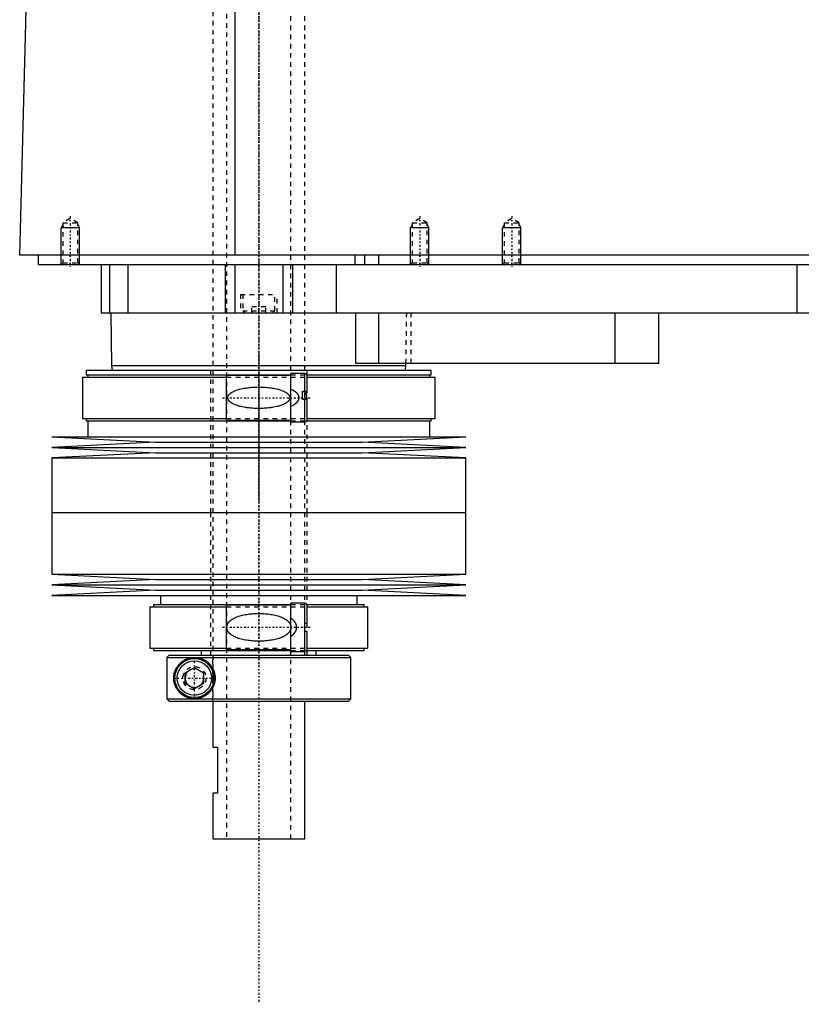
# Model space of a CAD drawing. Extents: x -602 to 139, y -146 to 645.
# Tile 1 of 7: x -602 to -432, y -146 to 68. Entities that reach past the tile are written whole.
import ezdxf

# ---------------------------------------------------------------- set-up
doc = ezdxf.new("R2010")
doc.units = 0
doc.linetypes.add('CENTER', pattern=[1.5, 0.45, -0.5, 0.05, -0.5])
doc.linetypes.add('DASHED', pattern=[2, 1, -1])
for name, color, linetype in [('AM_0', 7, 'CONTINUOUS'), ('AM_10', 7, 'CONTINUOUS'), ('AM_3', 7, 'DASHED'), ('AM_7', 7, 'CENTER')]:
    doc.layers.add(name, color=color, linetype=linetype)

msp = doc.modelspace()

# ---------------------------------------------------------------- linework, layer by layer
at = {"layer": 'AM_0', "color": 7, "linetype": 'CONTINUOUS'}
for p, q in [((-555.15, 16.5), (-555.15, 77.05)), ((-602, 16.5), (-600.5, 73.35)), ((-200.5, 16.5), (-602, 16.5)), ((-598, 16.5), (-598, 14.5)), ((-529.15, 16.5), (-529.15, 14.5)), ((-527, 16.5), (-527, 14.5)), ((-524, 16.5), (-524, 14.5)), ((-598, 14.5), (-244, 14.5)), ((-584.3, 14.5), (-584.3, 4)), ((-582.5, 14.5), (-582.5, 4)), ((-578.5, 14.5), (-578.5, 4)), ((-557.3, 14.5), (-557.3, 4)), ((-555.19, 14.5), (-555.19, 4)), ((-544.81, 14.5), (-544.81, 4)), ((-542.7, 14.5), (-542.7, 4)), ((-533.21, 14.5), (-533.21, 4)), ((-433, 14.5), (-433, 4)), ((-584.3, 4), (-388, 4)), ((-582.17, 4), (-582, -7.5)), ((-529, 4), (-529, -7)), ((-524, 4), (-524, -7)), ((-472.56, 4), (-472.56, -7)), ((-463, -7), (-463, 4)), ((-587.52, -8.5), (-587.52, -9.5)), ((-587.52, -8.5), (-512.48, -8.5)), ((-582, -7.5), (-581.9, -8.5)), ((-582, -7.5), (-518, -7.5)), ((-529, -7), (-463, -7)), ((-518.1, -8.5), (-518, -7.5)), ((-518, -7.5), (-517.99, -7)), ((-512.48, -9.5), (-512.48, -8.5)), ((-588.33, -10), (-588.33, -19)), ((-588.33, -10), (-557, -10)), ((-587.52, -9.5), (-543, -9.5)), ((-587.17, -9.5), (-587.17, -10)), ((-543, -9.65), (-557, -9.65)), ((-557, -19.35), (-557, -9.65)), ((-540, -9.25), (-543, -9.25)), ((-543, -19.75), (-543, -9.25)), ((-540, -13.1), (-540, -9.25)), ((-539.56, -9.5), (-512.48, -9.5)), ((-539.5, -13.1), (-539.5, -9.75)), ((-539.5, -10), (-511.68, -10)), ((-512.83, -10), (-512.83, -9.5)), ((-511.68, -19), (-511.68, -10)), ((-540.5, -13.1), (-539.5, -13.1)), ((-540.5, -14.9), (-540.5, -13.1)), ((-540.5, -13.16), (-540, -13.16)), ((-539.5, -14.9), (-540.5, -14.9)), ((-540, -19.75), (-540, -14.9)), ((-539.5, -19.25), (-539.5, -14.9)), ((-588.33, -19), (-557, -19)), ((-587.52, -19), (-587.52, -19.5)), ((-539.5, -19), (-511.68, -19)), ((-512.48, -19.5), (-512.48, -19)), ((-587.52, -19.5), (-543, -19.5)), ((-587.17, -19.5), (-587.17, -23)), ((-557, -19.35), (-543, -19.35)), ((-543, -19.75), (-540, -19.75)), ((-539.56, -19.5), (-512.48, -19.5)), ((-512.83, -23), (-512.83, -19.5)), ((-595, -23), (-572.5, -24.15)), ((-595, -23), (-505, -23)), ((-527.5, -24.15), (-505, -23)), ((-572.5, -24.15), (-595, -25.3)), ((-595, -25.3), (-572.5, -26.45)), ((-595, -25.3), (-505, -25.3)), ((-572.5, -24.15), (-527.5, -24.15)), ((-505, -25.3), (-527.5, -24.15)), ((-527.5, -26.45), (-505, -25.3)), ((-572.5, -26.45), (-595, -27.6)), ((-595, -27.6), (-595, -39.5)), ((-595, -27.6), (-505, -27.6)), ((-572.5, -26.45), (-527.5, -26.45)), ((-505, -27.6), (-527.5, -26.45)), ((-505, -39.5), (-505, -27.6)), ((-595, -39.5), (-505, -39.5)), ((-595, -39.5), (-595, -52.9)), ((-595, -39.5), (-505, -39.5)), ((-505, -52.9), (-505, -39.5)), ((-595, -52.9), (-572.5, -54.05)), ((-595, -52.9), (-505, -52.9)), ((-527.5, -54.05), (-505, -52.9)), ((-572.5, -54.05), (-595, -55.2)), ((-595, -55.2), (-572.5, -56.35)), ((-595, -55.2), (-505, -55.2)), ((-572.5, -54.05), (-527.5, -54.05)), ((-505, -55.2), (-527.5, -54.05)), ((-527.5, -56.35), (-505, -55.2)), ((-572.5, -56.35), (-595, -57.5)), ((-595, -57.5), (-505, -57.5)), ((-572.5, -56.35), (-527.5, -56.35)), ((-571.4, -57.5), (-571.4, -59.5)), ((-528.6, -59.5), (-528.6, -57.5)), ((-505, -57.5), (-527.5, -56.35)), ((-572.9, -59.5), (-572.9, -60)), ((-572.9, -59.5), (-543, -59.5)), ((-543, -59.6), (-557, -59.6)), ((-557, -69.3), (-557, -59.6)), ((-540, -59.2), (-543, -59.2)), ((-543, -69.7), (-543, -59.2)), ((-540, -69.7), (-540, -59.2)), ((-539.54, -59.5), (-527.1, -59.5)), ((-539.5, -63.55), (-539.5, -59.7)), ((-527.1, -60), (-527.1, -59.5)), ((-573.7, -60), (-573.7, -69)), ((-573.7, -60), (-557, -60)), ((-539.5, -60), (-526.3, -60)), ((-526.3, -69), (-526.3, -60)), ((-540, -63.55), (-539.5, -63.55)), ((-539.5, -65.35), (-540, -65.35)), ((-539.5, -69.2), (-539.5, -65.35)), ((-573.7, -69), (-557, -69)), ((-572.9, -69), (-572.9, -69.5)), ((-572.9, -69.5), (-542.99, -69.5)), ((-569.49, -70.5), (-569.99, -71)), ((-569.49, -70.5), (-530.5, -70.5)), ((-562.5, -69.5), (-562.5, -70.5)), ((-557, -69.3), (-543, -69.3)), ((-543, -69.7), (-540, -69.7)), ((-539.6, -69.5), (-527.1, -69.5)), ((-539.5, -69), (-526.3, -69)), ((-537.5, -70.5), (-537.5, -69.5)), ((-530, -71), (-530.5, -70.5)), ((-527.1, -69.5), (-527.1, -69)), ((-569.99, -71), (-530, -71)), ((-569.99, -71), (-569.99, -80)), ((-530, -80), (-530, -71)), ((-566, -74.35), (-564, -73.19)), ((-566, -76.65), (-566, -74.35)), ((-564, -73.19), (-562, -74.35)), ((-562, -74.35), (-562, -76.65)), ((-564, -77.81), (-566, -76.65)), ((-562, -76.65), (-564, -77.81)), ((-569.99, -80), (-530, -80)), ((-569.99, -80), (-569.49, -80.5)), ((-569.49, -80.5), (-530.5, -80.5)), ((-560, -80.5), (-560, -90.5)), ((-540, -110.5), (-540, -80.5)), ((-530.5, -80.5), (-530, -80)), ((-560, -90.5), (-559, -90.5)), ((-559, -90.5), (-559, -100.5)), ((-560, -100.5), (-560, -110.5)), ((-559, -100.5), (-560, -100.5)), ((-560, -110.5), (-540, -110.5))]:
    msp.add_line(p, q, dxfattribs=at)
for points in [[(-540, -13.16, 0), (-540, -13.16, 0), (-540, -13.16, 0), (-539.99, -13.16, 0), (-539.99, -13.16, 0), (-539.99, -13.16, 0), (-539.99, -13.16, 0), (-539.98, -13.16, 0), (-539.98, -13.16, 0), (-539.98, -13.16, 0), (-539.98, -13.16, 0), (-539.97, -13.16, 0), (-539.97, -13.16, 0), (-539.97, -13.16, 0), (-539.97, -13.16, 0), (-539.96, -13.16, 0), (-539.96, -13.16, 0), (-539.96, -13.16, 0), (-539.96, -13.16, 0), (-539.96, -13.16, 0), (-539.95, -13.16, 0), (-539.95, -13.17, 0), (-539.95, -13.17, 0), (-539.95, -13.17, 0), (-539.95, -13.17, 0), (-539.94, -13.17, 0), (-539.94, -13.17, 0), (-539.94, -13.17, 0), (-539.94, -13.17, 0), (-539.93, -13.17, 0), (-539.93, -13.17, 0), (-539.93, -13.18, 0), (-539.93, -13.18, 0), (-539.93, -13.18, 0), (-539.93, -13.18, 0), (-539.92, -13.18, 0), (-539.92, -13.18, 0), (-539.92, -13.18, 0), (-539.92, -13.18, 0), (-539.91, -13.19, 0), (-539.91, -13.19, 0), (-539.91, -13.19, 0), (-539.91, -13.19, 0), (-539.91, -13.19, 0), (-539.9, -13.19, 0), (-539.9, -13.19, 0), (-539.9, -13.2, 0), (-539.9, -13.2, 0), (-539.9, -13.2, 0), (-539.9, -13.2, 0), (-539.89, -13.2, 0), (-539.89, -13.21, 0), (-539.87, -13.22, 0), (-539.87, -13.23, 0), (-539.86, -13.23, 0), (-539.85, -13.25, 0), (-539.84, -13.26, 0), (-539.83, -13.28, 0), (-539.82, -13.29, 0), (-539.81, -13.3, 0), (-539.81, -13.31, 0), (-539.8, -13.32, 0), (-539.8, -13.34, 0), (-539.79, -13.35, 0), (-539.78, -13.36, 0), (-539.78, -13.37, 0), (-539.77, -13.38, 0), (-539.77, -13.4, 0), (-539.76, -13.41, 0), (-539.76, -13.42, 0), (-539.76, -13.43, 0), (-539.75, -13.45, 0), (-539.73, -13.5, 0), (-539.71, -13.6, 0), (-539.68, -13.7, 0), (-539.67, -13.81, 0), (-539.65, -13.91, 0), (-539.65, -13.97, 0), (-539.64, -14.02, 0), (-539.63, -14.13, 0), (-539.63, -14.23, 0), (-539.62, -14.34, 0), (-539.62, -14.44, 0), (-539.62, -14.54, 0), (-539.62, -14.59, 0), (-539.62, -14.64, 0), (-539.63, -14.74, 0), (-539.63, -14.85, 0), (-539.63, -14.9, 0)], [(-564, -80, 0), (-564.06, -80, 0), (-564.19, -80, 0), (-564.32, -79.99, 0), (-564.38, -79.98, 0), (-564.44, -79.98, 0), (-564.57, -79.96, 0), (-564.7, -79.95, 0), (-564.82, -79.92, 0), (-564.94, -79.9, 0), (-565.07, -79.87, 0), (-565.13, -79.86, 0), (-565.19, -79.84, 0), (-565.31, -79.81, 0), (-565.43, -79.77, 0), (-565.55, -79.73, 0), (-565.66, -79.68, 0), (-565.78, -79.63, 0), (-565.83, -79.61, 0), (-565.89, -79.58, 0), (-566, -79.53, 0), (-566.11, -79.47, 0), (-566.16, -79.45, 0), (-566.22, -79.42, 0), (-566.32, -79.35, 0), (-566.43, -79.29, 0), (-566.48, -79.26, 0), (-566.53, -79.22, 0), (-566.63, -79.15, 0), (-566.72, -79.08, 0), (-566.82, -79.01, 0), (-566.91, -78.93, 0), (-567, -78.85, 0), (-567.05, -78.81, 0), (-567.09, -78.77, 0), (-567.17, -78.69, 0), (-567.26, -78.6, 0), (-567.34, -78.52, 0), (-567.42, -78.43, 0), (-567.49, -78.34, 0), (-567.53, -78.29, 0), (-567.57, -78.25, 0), (-567.64, -78.15, 0), (-567.71, -78.05, 0), (-567.78, -77.94, 0), (-567.85, -77.83, 0), (-567.91, -77.72, 0), (-567.95, -77.66, 0), (-567.98, -77.6, 0), (-568.04, -77.48, 0), (-568.1, -77.36, 0), (-568.15, -77.23, 0), (-568.21, -77.1, 0), (-568.25, -76.97, 0), (-568.28, -76.9, 0), (-568.3, -76.83, 0), (-568.34, -76.69, 0), (-568.38, -76.55, 0), (-568.41, -76.4, 0), (-568.43, -76.31, 0), (-568.43, -76.28, 0), (-568.44, -76.26, 0), (-568.44, -76.24, 0), (-568.44, -76.23, 0), (-568.44, -76.21, 0), (-568.45, -76.18, 0), (-568.45, -76.15, 0), (-568.46, -76.13, 0), (-568.46, -76.1, 0), (-568.46, -76.09, 0), (-568.46, -76.07, 0), (-568.47, -76.05, 0), (-568.47, -76.02, 0), (-568.47, -76.01, 0), (-568.47, -75.99, 0), (-568.48, -75.97, 0), (-568.48, -75.94, 0), (-568.48, -75.93, 0), (-568.48, -75.91, 0), (-568.48, -75.89, 0), (-568.49, -75.86, 0), (-568.49, -75.83, 0), (-568.49, -75.8, 0), (-568.49, -75.77, 0), (-568.49, -75.76, 0), (-568.49, -75.75, 0), (-568.49, -75.72, 0), (-568.5, -75.69, 0), (-568.5, -75.66, 0), (-568.5, -75.63, 0), (-568.5, -75.6, 0), (-568.5, -75.59, 0), (-568.5, -75.57, 0), (-568.5, -75.54, 0), (-568.5, -75.51, 0), (-568.5, -75.5, 0), (-568.5, -75.49, 0), (-568.5, -75.46, 0), (-568.5, -75.43, 0), (-568.5, -75.41, 0), (-568.5, -75.4, 0), (-568.5, -75.37, 0), (-568.5, -75.34, 0), (-568.5, -75.31, 0), (-568.49, -75.28, 0), (-568.49, -75.25, 0), (-568.49, -75.24, 0), (-568.49, -75.23, 0), (-568.49, -75.2, 0), (-568.49, -75.17, 0), (-568.49, -75.14, 0), (-568.48, -75.11, 0), (-568.48, -75.09, 0), (-568.48, -75.07, 0), (-568.48, -75.06, 0), (-568.48, -75.03, 0), (-568.47, -75.01, 0), (-568.47, -74.99, 0), (-568.47, -74.98, 0), (-568.47, -74.95, 0), (-568.46, -74.93, 0), (-568.46, -74.91, 0), (-568.46, -74.9, 0), (-568.46, -74.87, 0), (-568.45, -74.85, 0), (-568.45, -74.82, 0), (-568.44, -74.79, 0), (-568.44, -74.77, 0), (-568.44, -74.76, 0), (-568.44, -74.74, 0), (-568.43, -74.72, 0), (-568.43, -74.69, 0), (-568.41, -74.6, 0), (-568.38, -74.45, 0), (-568.34, -74.31, 0), (-568.3, -74.17, 0), (-568.28, -74.1, 0), (-568.25, -74.03, 0), (-568.21, -73.9, 0), (-568.15, -73.77, 0), (-568.1, -73.64, 0), (-568.04, -73.52, 0), (-567.98, -73.4, 0), (-567.95, -73.34, 0), (-567.91, -73.28, 0), (-567.85, -73.17, 0), (-567.78, -73.06, 0), (-567.71, -72.95, 0), (-567.64, -72.85, 0), (-567.57, -72.75, 0), (-567.53, -72.71, 0), (-567.49, -72.66, 0), (-567.42, -72.57, 0), (-567.34, -72.48, 0), (-567.26, -72.4, 0), (-567.17, -72.31, 0), (-567.09, -72.23, 0), (-567.05, -72.19, 0), (-567, -72.15, 0), (-566.91, -72.07, 0), (-566.82, -71.99, 0), (-566.72, -71.92, 0), (-566.63, -71.85, 0), (-566.53, -71.78, 0), (-566.48, -71.74, 0), (-566.43, -71.71, 0), (-566.32, -71.65, 0), (-566.22, -71.58, 0), (-566.16, -71.55, 0), (-566.11, -71.53, 0), (-566, -71.47, 0), (-565.89, -71.42, 0), (-565.83, -71.39, 0), (-565.78, -71.37, 0), (-565.66, -71.32, 0), (-565.55, -71.27, 0), (-565.43, -71.23, 0), (-565.31, -71.19, 0), (-565.19, -71.16, 0), (-565.13, -71.14, 0), (-565.07, -71.13, 0), (-564.94, -71.1, 0), (-564.82, -71.08, 0), (-564.7, -71.05, 0), (-564.57, -71.04, 0), (-564.44, -71.02, 0), (-564.38, -71.02, 0), (-564.32, -71.01, 0), (-564.19, -71, 0), (-564.06, -71, 0), (-564, -71, 0)], [(-564, -71, 0), (-563.95, -71, 0), (-563.85, -71, 0), (-563.74, -71.01, 0), (-563.69, -71.01, 0), (-563.63, -71.01, 0), (-563.52, -71.03, 0), (-563.42, -71.04, 0), (-563.3, -71.05, 0), (-563.19, -71.07, 0), (-563.08, -71.09, 0), (-563.02, -71.11, 0), (-562.97, -71.12, 0), (-562.85, -71.15, 0), (-562.74, -71.18, 0), (-562.63, -71.21, 0), (-562.51, -71.25, 0), (-562.4, -71.29, 0), (-562.34, -71.32, 0), (-562.28, -71.34, 0), (-562.17, -71.39, 0), (-562.06, -71.44, 0), (-562, -71.47, 0), (-561.95, -71.5, 0), (-561.83, -71.56, 0), (-561.72, -71.62, 0), (-561.67, -71.65, 0), (-561.61, -71.68, 0), (-561.51, -71.75, 0), (-561.4, -71.83, 0), (-561.3, -71.9, 0), (-561.19, -71.98, 0), (-561.09, -72.06, 0), (-561.04, -72.11, 0), (-561, -72.15, 0), (-560.9, -72.24, 0), (-560.81, -72.33, 0), (-560.71, -72.42, 0), (-560.63, -72.52, 0), (-560.54, -72.62, 0), (-560.5, -72.68, 0), (-560.45, -72.73, 0), (-560.37, -72.84, 0), (-560.29, -72.95, 0), (-560.21, -73.07, 0), (-560.14, -73.19, 0), (-560.06, -73.32, 0), (-560.03, -73.38, 0), (-560, -73.45, 0), (-559.93, -73.58, 0), (-559.87, -73.71, 0), (-559.81, -73.85, 0), (-559.76, -73.99, 0), (-559.71, -74.13, 0), (-559.69, -74.2, 0), (-559.67, -74.27, 0), (-559.63, -74.41, 0), (-559.6, -74.56, 0), (-559.57, -74.7, 0), (-559.55, -74.85, 0), (-559.53, -74.99, 0), (-559.52, -75.07, 0), (-559.51, -75.14, 0), (-559.51, -75.28, 0), (-559.5, -75.43, 0), (-559.5, -75.5, 0), (-559.5, -75.57, 0), (-559.51, -75.72, 0), (-559.51, -75.86, 0), (-559.52, -75.93, 0), (-559.53, -76.01, 0), (-559.55, -76.15, 0), (-559.57, -76.3, 0), (-559.6, -76.44, 0), (-559.63, -76.59, 0), (-559.67, -76.73, 0), (-559.69, -76.8, 0), (-559.71, -76.87, 0), (-559.76, -77.01, 0), (-559.81, -77.15, 0), (-559.87, -77.29, 0), (-559.93, -77.42, 0), (-560, -77.55, 0), (-560.03, -77.62, 0), (-560.06, -77.68, 0), (-560.14, -77.81, 0), (-560.21, -77.93, 0), (-560.29, -78.05, 0), (-560.37, -78.16, 0), (-560.45, -78.27, 0), (-560.5, -78.32, 0), (-560.54, -78.38, 0), (-560.63, -78.48, 0), (-560.71, -78.58, 0), (-560.81, -78.67, 0), (-560.9, -78.76, 0), (-561, -78.85, 0), (-561.04, -78.89, 0), (-561.09, -78.94, 0), (-561.19, -79.02, 0), (-561.3, -79.1, 0), (-561.4, -79.17, 0), (-561.51, -79.25, 0), (-561.61, -79.32, 0), (-561.67, -79.35, 0), (-561.72, -79.38, 0), (-561.83, -79.44, 0), (-561.95, -79.5, 0), (-562, -79.53, 0), (-562.06, -79.56, 0), (-562.17, -79.61, 0), (-562.28, -79.66, 0), (-562.34, -79.68, 0), (-562.4, -79.71, 0), (-562.51, -79.75, 0), (-562.63, -79.79, 0), (-562.74, -79.82, 0), (-562.85, -79.85, 0), (-562.97, -79.88, 0), (-563.02, -79.89, 0), (-563.08, -79.91, 0), (-563.19, -79.93, 0), (-563.3, -79.95, 0), (-563.42, -79.96, 0), (-563.52, -79.97, 0), (-563.63, -79.99, 0), (-563.69, -79.99, 0), (-563.74, -79.99, 0), (-563.85, -80, 0), (-563.95, -80, 0), (-564, -80, 0)]]:
    msp.add_polyline3d(points, dxfattribs=at)
for radius in [4.25, 3.75]:
    msp.add_circle((-564, -75.5), radius, dxfattribs=at)
for centre, start, end in [((-540, -9.75), 0, 90), ((-540, -19.25), 270, 0), ((-540, -59.7), 0, 90), ((-540, -69.2), 270, 0)]:
    msp.add_arc(centre, 0.5, start, end, dxfattribs=at)
at = {"layer": 'AM_10', "color": 7, "linetype": 'CONTINUOUS'}
for p, q in [((-592.62, 23.16), (-593, 22.5)), ((-589, 22.5), (-593, 22.5)), ((-593, 14.5), (-593, 22.5)), ((-589.38, 23.16), (-589, 22.5)), ((-589, 14.5), (-589, 22.5)), ((-516.62, 23.16), (-517, 22.5)), ((-513, 22.5), (-517, 22.5)), ((-517, 14.5), (-517, 22.5)), ((-513.38, 23.16), (-513, 22.5)), ((-513, 14.5), (-513, 22.5)), ((-496.62, 23.16), (-497, 22.5)), ((-493, 22.5), (-497, 22.5)), ((-497, 14.5), (-497, 22.5)), ((-493.38, 23.16), (-493, 22.5)), ((-493, 14.5), (-493, 22.5))]:
    msp.add_line(p, q, dxfattribs=at)
msp.add_arc((-564, -75.5), 2.01, 75, 15, dxfattribs=at)
at = {"layer": 'AM_3', "color": 6, "linetype": 'DASHED'}
for p, q in [((-557, 569), (-557, -110.5)), ((-543, -110.5), (-543, 569)), ((-560, 553.5), (-560, -80.5)), ((-540, -70.5), (-540, 549.9)), ((-591, 24.5), (-592.62, 23.56)), ((-589.38, 23.56), (-591, 24.5)), ((-515, 24.5), (-516.62, 23.56)), ((-513.38, 23.56), (-515, 24.5)), ((-495, 24.5), (-496.62, 23.56)), ((-493.38, 23.56), (-495, 24.5)), ((-592.62, 23.56), (-592.62, 14.88)), ((-592.62, 23.56), (-589.38, 23.56)), ((-589.38, 14.88), (-589.38, 23.56)), ((-516.62, 23.56), (-516.62, 14.88)), ((-516.62, 23.56), (-513.38, 23.56)), ((-513.38, 14.88), (-513.38, 23.56)), ((-496.62, 23.56), (-496.62, 14.88)), ((-496.62, 23.56), (-493.38, 23.56)), ((-493.38, 14.88), (-493.38, 23.56)), ((-592.62, 14.88), (-593, 14.5)), ((-592.62, 14.88), (-589.38, 14.88)), ((-589, 14.5), (-589.38, 14.88)), ((-578.5, 14.5), (-578.5, 4)), ((-516.62, 14.88), (-517, 14.5)), ((-516.62, 14.88), (-513.38, 14.88)), ((-513, 14.5), (-513.38, 14.88)), ((-496.62, 14.88), (-497, 14.5)), ((-496.62, 14.88), (-493.38, 14.88)), ((-493, 14.5), (-493.38, 14.88)), ((-554, 8), (-554, 4)), ((-554, 8), (-546, 8)), ((-553.5, 8), (-553.5, 4.4)), ((-546.5, 4.4), (-546.5, 8)), ((-546, 4), (-546, 8)), ((-553.5, 4.4), (-553.1, 4)), ((-553.5, 4.4), (-546.5, 4.4)), ((-551.5, 4), (-551.5, 5.25)), ((-548.5, 5.25), (-551.5, 5.25)), ((-550, 4), (-550, 5.25)), ((-548.5, 4), (-548.5, 5.25)), ((-546.9, 4), (-546.5, 4.4)), ((-517.99, -7), (-517.83, 4)), ((-516.85, -7), (-516.85, 4)), ((-560.5, -8.5), (-560.5, -39.5)), ((-539.5, -39.5), (-539.5, -8.5)), ((-557, -10), (-539.5, -10)), ((-543, -9.5), (-539.56, -9.5)), ((-540, -13.16), (-540, -14.9)), ((-557, -19), (-539.5, -19)), ((-543, -19.5), (-539.56, -19.5)), ((-560.5, -39.5), (-560.5, -70.5)), ((-539.5, -70.5), (-539.5, -39.5)), ((-543, -59.5), (-539.54, -59.5)), ((-557, -60), (-539.5, -60)), ((-569.73, -70.75), (-569.61, -70.62)), ((-559.97, -80.5), (-559.97, -70.5)), ((-557, -69), (-539.5, -69)), ((-542.99, -69.5), (-539.6, -69.5)), ((-569.73, -80.25), (-569.99, -80))]:
    msp.add_line(p, q, dxfattribs=at)
for points in [[(-550, -12.16, 0), (-549.86, -12.16, 0), (-549.58, -12.17, 0), (-549.3, -12.17, 0), (-549.16, -12.18, 0), (-549.02, -12.19, 0), (-548.73, -12.2, 0), (-548.44, -12.22, 0), (-548.16, -12.25, 0), (-547.87, -12.27, 0), (-547.58, -12.31, 0), (-547.43, -12.33, 0), (-547.29, -12.35, 0), (-547, -12.39, 0), (-546.72, -12.44, 0), (-546.44, -12.49, 0), (-546.16, -12.56, 0), (-545.88, -12.62, 0), (-545.75, -12.66, 0), (-545.61, -12.7, 0), (-545.35, -12.78, 0), (-545.09, -12.86, 0), (-544.96, -12.91, 0), (-544.83, -12.96, 0), (-544.59, -13.07, 0), (-544.35, -13.19, 0), (-544.23, -13.25, 0), (-544.21, -13.26, 0), (-544.17, -13.29, 0), (-544.13, -13.31, 0), (-544.12, -13.32, 0), (-544.1, -13.33, 0), (-544.06, -13.36, 0), (-544.02, -13.38, 0), (-543.99, -13.41, 0), (-543.95, -13.43, 0), (-543.91, -13.46, 0), (-543.89, -13.47, 0), (-543.88, -13.48, 0), (-543.84, -13.51, 0), (-543.81, -13.54, 0), (-543.77, -13.57, 0), (-543.74, -13.6, 0), (-543.7, -13.63, 0), (-543.68, -13.64, 0), (-543.67, -13.66, 0), (-543.63, -13.69, 0), (-543.6, -13.73, 0), (-543.57, -13.76, 0), (-543.54, -13.8, 0), (-543.51, -13.84, 0), (-543.49, -13.85, 0), (-543.48, -13.87, 0), (-543.45, -13.91, 0), (-543.42, -13.95, 0), (-543.4, -13.99, 0), (-543.37, -14.03, 0), (-543.35, -14.08, 0), (-543.34, -14.1, 0), (-543.33, -14.12, 0), (-543.31, -14.16, 0), (-543.3, -14.21, 0), (-543.28, -14.25, 0), (-543.27, -14.3, 0), (-543.26, -14.34, 0), (-543.26, -14.36, 0), (-543.25, -14.39, 0), (-543.25, -14.43, 0), (-543.25, -14.48, 0), (-543.25, -14.5, 0), (-543.25, -14.52, 0), (-543.25, -14.57, 0), (-543.25, -14.61, 0), (-543.26, -14.64, 0), (-543.26, -14.66, 0), (-543.27, -14.7, 0), (-543.28, -14.75, 0), (-543.3, -14.79, 0), (-543.31, -14.84, 0), (-543.33, -14.88, 0), (-543.34, -14.9, 0), (-543.35, -14.92, 0), (-543.37, -14.97, 0), (-543.4, -15.01, 0), (-543.42, -15.05, 0), (-543.45, -15.09, 0), (-543.48, -15.13, 0), (-543.49, -15.15, 0), (-543.51, -15.16, 0), (-543.54, -15.2, 0), (-543.57, -15.24, 0), (-543.6, -15.27, 0), (-543.63, -15.31, 0), (-543.67, -15.34, 0), (-543.68, -15.36, 0), (-543.7, -15.37, 0), (-543.74, -15.4, 0), (-543.77, -15.43, 0), (-543.81, -15.46, 0), (-543.84, -15.49, 0), (-543.88, -15.52, 0), (-543.89, -15.53, 0), (-543.91, -15.54, 0), (-543.95, -15.57, 0), (-543.99, -15.59, 0), (-544.02, -15.62, 0), (-544.06, -15.64, 0), (-544.1, -15.67, 0), (-544.12, -15.68, 0), (-544.13, -15.69, 0), (-544.17, -15.71, 0), (-544.21, -15.74, 0), (-544.23, -15.75, 0), (-544.35, -15.81, 0), (-544.59, -15.93, 0), (-544.83, -16.04, 0), (-545.09, -16.14, 0), (-545.35, -16.22, 0), (-545.61, -16.3, 0), (-545.75, -16.34, 0), (-545.88, -16.38, 0), (-546.16, -16.44, 0), (-546.44, -16.51, 0), (-546.72, -16.56, 0), (-547, -16.61, 0), (-547.29, -16.65, 0), (-547.43, -16.67, 0), (-547.58, -16.69, 0), (-547.87, -16.73, 0), (-548.16, -16.75, 0), (-548.44, -16.78, 0), (-548.73, -16.8, 0), (-549.02, -16.81, 0), (-549.16, -16.82, 0), (-549.3, -16.83, 0), (-549.58, -16.83, 0), (-549.86, -16.84, 0), (-550, -16.84, 0), (-550.14, -16.84, 0), (-550.42, -16.83, 0), (-550.7, -16.83, 0), (-550.84, -16.82, 0), (-550.98, -16.81, 0), (-551.27, -16.8, 0), (-551.56, -16.78, 0), (-551.84, -16.75, 0), (-552.13, -16.73, 0), (-552.42, -16.69, 0), (-552.57, -16.67, 0), (-552.71, -16.65, 0), (-553, -16.61, 0), (-553.28, -16.56, 0), (-553.56, -16.51, 0), (-553.84, -16.44, 0), (-554.12, -16.38, 0), (-554.25, -16.34, 0), (-554.39, -16.3, 0), (-554.65, -16.22, 0), (-554.91, -16.14, 0), (-555.17, -16.04, 0), (-555.41, -15.93, 0), (-555.65, -15.81, 0), (-555.77, -15.75, 0), (-555.79, -15.74, 0), (-555.83, -15.71, 0), (-555.87, -15.69, 0), (-555.88, -15.68, 0), (-555.9, -15.67, 0), (-555.94, -15.64, 0), (-555.98, -15.62, 0), (-556.01, -15.59, 0), (-556.05, -15.57, 0), (-556.09, -15.54, 0), (-556.11, -15.53, 0), (-556.12, -15.52, 0), (-556.16, -15.49, 0), (-556.19, -15.46, 0), (-556.23, -15.43, 0), (-556.26, -15.4, 0), (-556.3, -15.37, 0), (-556.32, -15.36, 0), (-556.33, -15.34, 0), (-556.37, -15.31, 0), (-556.4, -15.27, 0), (-556.43, -15.24, 0), (-556.46, -15.2, 0), (-556.49, -15.16, 0), (-556.51, -15.15, 0), (-556.52, -15.13, 0), (-556.55, -15.09, 0), (-556.58, -15.05, 0), (-556.6, -15.01, 0), (-556.63, -14.97, 0), (-556.65, -14.92, 0), (-556.66, -14.9, 0), (-556.67, -14.88, 0), (-556.69, -14.84, 0), (-556.7, -14.79, 0), (-556.72, -14.75, 0), (-556.73, -14.7, 0), (-556.74, -14.66, 0), (-556.74, -14.64, 0), (-556.75, -14.61, 0), (-556.75, -14.57, 0), (-556.75, -14.52, 0), (-556.75, -14.5, 0), (-556.75, -14.48, 0), (-556.75, -14.43, 0), (-556.75, -14.39, 0), (-556.74, -14.36, 0), (-556.74, -14.34, 0), (-556.73, -14.3, 0), (-556.72, -14.25, 0), (-556.7, -14.21, 0), (-556.69, -14.16, 0), (-556.67, -14.12, 0), (-556.66, -14.1, 0), (-556.65, -14.08, 0), (-556.63, -14.03, 0), (-556.6, -13.99, 0), (-556.58, -13.95, 0), (-556.55, -13.91, 0), (-556.52, -13.87, 0), (-556.51, -13.85, 0), (-556.49, -13.84, 0), (-556.46, -13.8, 0), (-556.43, -13.76, 0), (-556.4, -13.73, 0), (-556.37, -13.69, 0), (-556.33, -13.66, 0), (-556.32, -13.64, 0), (-556.3, -13.63, 0), (-556.26, -13.6, 0), (-556.23, -13.57, 0), (-556.19, -13.54, 0), (-556.16, -13.51, 0), (-556.12, -13.48, 0), (-556.11, -13.47, 0), (-556.09, -13.46, 0), (-556.05, -13.43, 0), (-556.01, -13.41, 0), (-555.98, -13.38, 0), (-555.94, -13.36, 0), (-555.9, -13.33, 0), (-555.88, -13.32, 0), (-555.87, -13.31, 0), (-555.83, -13.29, 0), (-555.79, -13.26, 0), (-555.77, -13.25, 0), (-555.65, -13.19, 0), (-555.41, -13.07, 0), (-555.17, -12.96, 0), (-555.04, -12.91, 0), (-554.91, -12.86, 0), (-554.65, -12.78, 0), (-554.39, -12.7, 0), (-554.25, -12.66, 0), (-554.12, -12.62, 0), (-553.84, -12.56, 0), (-553.56, -12.49, 0), (-553.28, -12.44, 0), (-553, -12.39, 0), (-552.71, -12.35, 0), (-552.57, -12.33, 0), (-552.42, -12.31, 0), (-552.13, -12.27, 0), (-551.84, -12.25, 0), (-551.56, -12.22, 0), (-551.27, -12.2, 0), (-550.98, -12.19, 0), (-550.84, -12.18, 0), (-550.7, -12.17, 0), (-550.42, -12.17, 0), (-550.14, -12.16, 0), (-550, -12.16, 0)], [(-543, -12.6, 0), (-542.86, -12.67, 0), (-542.6, -12.81, 0), (-542.34, -12.97, 0), (-542.22, -13.06, 0), (-542.2, -13.07, 0), (-542.16, -13.1, 0), (-542.12, -13.13, 0), (-542.1, -13.15, 0), (-542.08, -13.16, 0), (-542.04, -13.19, 0), (-542.01, -13.23, 0), (-541.97, -13.26, 0), (-541.93, -13.29, 0), (-541.9, -13.32, 0), (-541.88, -13.34, 0), (-541.86, -13.36, 0), (-541.83, -13.39, 0), (-541.8, -13.42, 0), (-541.76, -13.46, 0), (-541.73, -13.49, 0), (-541.7, -13.53, 0), (-541.68, -13.55, 0), (-541.67, -13.57, 0), (-541.64, -13.6, 0), (-541.61, -13.64, 0), (-541.58, -13.68, 0), (-541.55, -13.73, 0), (-541.53, -13.77, 0), (-541.51, -13.79, 0), (-541.5, -13.81, 0), (-541.47, -13.86, 0), (-541.45, -13.9, 0), (-541.43, -13.95, 0), (-541.41, -13.99, 0), (-541.39, -14.04, 0), (-541.38, -14.06, 0), (-541.37, -14.09, 0), (-541.36, -14.14, 0), (-541.34, -14.18, 0), (-541.33, -14.23, 0), (-541.32, -14.28, 0), (-541.31, -14.33, 0), (-541.31, -14.35, 0), (-541.31, -14.38, 0), (-541.3, -14.43, 0), (-541.3, -14.48, 0), (-541.3, -14.5, 0), (-541.3, -14.52, 0), (-541.3, -14.57, 0), (-541.31, -14.62, 0), (-541.31, -14.65, 0), (-541.31, -14.67, 0), (-541.32, -14.72, 0), (-541.33, -14.77, 0), (-541.34, -14.82, 0), (-541.36, -14.86, 0), (-541.37, -14.91, 0), (-541.38, -14.94, 0), (-541.39, -14.96, 0), (-541.41, -15.01, 0), (-541.43, -15.05, 0), (-541.45, -15.1, 0), (-541.47, -15.14, 0), (-541.5, -15.19, 0), (-541.51, -15.21, 0), (-541.53, -15.23, 0), (-541.55, -15.27, 0), (-541.58, -15.32, 0), (-541.61, -15.36, 0), (-541.64, -15.4, 0), (-541.67, -15.43, 0), (-541.68, -15.45, 0), (-541.7, -15.47, 0), (-541.73, -15.51, 0), (-541.76, -15.54, 0), (-541.8, -15.58, 0), (-541.83, -15.61, 0), (-541.86, -15.64, 0), (-541.88, -15.66, 0), (-541.9, -15.68, 0), (-541.93, -15.71, 0), (-541.97, -15.74, 0), (-542.01, -15.77, 0), (-542.04, -15.81, 0), (-542.08, -15.84, 0), (-542.1, -15.85, 0), (-542.12, -15.87, 0), (-542.16, -15.9, 0), (-542.2, -15.93, 0), (-542.22, -15.94, 0), (-542.24, -15.96, 0), (-542.28, -15.98, 0), (-542.32, -16.01, 0), (-542.34, -16.03, 0), (-542.36, -16.04, 0), (-542.4, -16.07, 0), (-542.44, -16.09, 0), (-542.6, -16.19, 0), (-542.86, -16.33, 0), (-543, -16.4, 0)], [(-550, -61.44, 0), (-549.85, -61.44, 0), (-549.55, -61.44, 0), (-549.24, -61.45, 0), (-549.09, -61.46, 0), (-548.93, -61.47, 0), (-548.62, -61.49, 0), (-548.31, -61.51, 0), (-547.99, -61.55, 0), (-547.68, -61.59, 0), (-547.37, -61.63, 0), (-547.22, -61.66, 0), (-547.06, -61.68, 0), (-546.76, -61.74, 0), (-546.45, -61.81, 0), (-546.15, -61.88, 0), (-545.86, -61.96, 0), (-545.57, -62.05, 0), (-545.43, -62.1, 0), (-545.29, -62.15, 0), (-545.02, -62.26, 0), (-544.75, -62.38, 0), (-544.62, -62.45, 0), (-544.49, -62.52, 0), (-544.25, -62.66, 0), (-544.11, -62.76, 0), (-544.07, -62.78, 0), (-544.03, -62.81, 0), (-544.01, -62.82, 0), (-543.99, -62.84, 0), (-543.95, -62.87, 0), (-543.91, -62.9, 0), (-543.9, -62.91, 0), (-543.88, -62.93, 0), (-543.84, -62.96, 0), (-543.8, -62.99, 0), (-543.78, -63, 0), (-543.77, -63.02, 0), (-543.73, -63.05, 0), (-543.69, -63.09, 0), (-543.66, -63.12, 0), (-543.62, -63.15, 0), (-543.59, -63.19, 0), (-543.57, -63.21, 0), (-543.56, -63.23, 0), (-543.52, -63.26, 0), (-543.49, -63.3, 0), (-543.46, -63.34, 0), (-543.42, -63.38, 0), (-543.39, -63.42, 0), (-543.38, -63.44, 0), (-543.36, -63.46, 0), (-543.33, -63.51, 0), (-543.3, -63.55, 0), (-543.28, -63.59, 0), (-543.25, -63.64, 0), (-543.22, -63.69, 0), (-543.21, -63.71, 0), (-543.2, -63.73, 0), (-543.18, -63.78, 0), (-543.16, -63.83, 0), (-543.14, -63.88, 0), (-543.12, -63.92, 0), (-543.1, -63.97, 0), (-543.09, -64, 0), (-543.09, -64.02, 0), (-543.07, -64.07, 0), (-543.06, -64.12, 0), (-543.05, -64.17, 0), (-543.04, -64.22, 0), (-543.03, -64.27, 0), (-543.03, -64.3, 0), (-543.03, -64.32, 0), (-543.03, -64.37, 0), (-543.02, -64.43, 0), (-543.02, -64.45, 0), (-543.02, -64.47, 0), (-543.03, -64.53, 0), (-543.03, -64.58, 0), (-543.03, -64.6, 0), (-543.03, -64.63, 0), (-543.04, -64.68, 0), (-543.05, -64.73, 0), (-543.06, -64.78, 0), (-543.07, -64.83, 0), (-543.09, -64.88, 0), (-543.09, -64.9, 0), (-543.1, -64.93, 0), (-543.12, -64.98, 0), (-543.14, -65.02, 0), (-543.16, -65.07, 0), (-543.18, -65.12, 0), (-543.2, -65.17, 0), (-543.21, -65.19, 0), (-543.22, -65.21, 0), (-543.25, -65.26, 0), (-543.28, -65.31, 0), (-543.3, -65.35, 0), (-543.33, -65.39, 0), (-543.36, -65.44, 0), (-543.38, -65.46, 0), (-543.39, -65.48, 0), (-543.42, -65.52, 0), (-543.46, -65.56, 0), (-543.49, -65.6, 0), (-543.52, -65.64, 0), (-543.56, -65.67, 0), (-543.57, -65.69, 0), (-543.59, -65.71, 0), (-543.62, -65.75, 0), (-543.66, -65.78, 0), (-543.69, -65.81, 0), (-543.73, -65.85, 0), (-543.77, -65.88, 0), (-543.78, -65.9, 0), (-543.8, -65.91, 0), (-543.84, -65.94, 0), (-543.88, -65.97, 0), (-543.9, -65.99, 0), (-543.91, -66, 0), (-543.95, -66.03, 0), (-543.99, -66.06, 0), (-544.01, -66.08, 0), (-544.03, -66.09, 0), (-544.07, -66.12, 0), (-544.11, -66.14, 0), (-544.25, -66.24, 0), (-544.49, -66.38, 0), (-544.75, -66.52, 0), (-545.02, -66.64, 0), (-545.29, -66.75, 0), (-545.43, -66.8, 0), (-545.57, -66.85, 0), (-545.86, -66.94, 0), (-546.15, -67.02, 0), (-546.45, -67.09, 0), (-546.76, -67.16, 0), (-547.06, -67.22, 0), (-547.22, -67.24, 0), (-547.37, -67.27, 0), (-547.68, -67.31, 0), (-547.99, -67.35, 0), (-548.31, -67.39, 0), (-548.62, -67.41, 0), (-548.93, -67.43, 0), (-549.09, -67.44, 0), (-549.24, -67.45, 0), (-549.55, -67.46, 0), (-549.85, -67.46, 0), (-550, -67.46, 0), (-550.15, -67.46, 0), (-550.45, -67.46, 0), (-550.76, -67.45, 0), (-550.91, -67.44, 0), (-551.07, -67.43, 0), (-551.38, -67.41, 0), (-551.69, -67.39, 0), (-552.01, -67.35, 0), (-552.32, -67.31, 0), (-552.63, -67.27, 0), (-552.78, -67.24, 0), (-552.94, -67.22, 0), (-553.24, -67.16, 0), (-553.55, -67.09, 0), (-553.85, -67.02, 0), (-554.14, -66.94, 0), (-554.43, -66.85, 0), (-554.57, -66.8, 0), (-554.71, -66.75, 0), (-554.98, -66.64, 0), (-555.25, -66.52, 0), (-555.51, -66.38, 0), (-555.75, -66.24, 0), (-555.89, -66.14, 0), (-555.93, -66.12, 0), (-555.97, -66.09, 0), (-555.99, -66.08, 0), (-556.01, -66.06, 0), (-556.05, -66.03, 0), (-556.09, -66, 0), (-556.1, -65.99, 0), (-556.12, -65.97, 0), (-556.16, -65.94, 0), (-556.2, -65.91, 0), (-556.22, -65.9, 0), (-556.23, -65.88, 0), (-556.27, -65.85, 0), (-556.31, -65.81, 0), (-556.34, -65.78, 0), (-556.38, -65.75, 0), (-556.41, -65.71, 0), (-556.43, -65.69, 0), (-556.44, -65.67, 0), (-556.48, -65.64, 0), (-556.51, -65.6, 0), (-556.54, -65.56, 0), (-556.58, -65.52, 0), (-556.61, -65.48, 0), (-556.62, -65.46, 0), (-556.64, -65.44, 0), (-556.67, -65.39, 0), (-556.7, -65.35, 0), (-556.72, -65.31, 0), (-556.75, -65.26, 0), (-556.78, -65.21, 0), (-556.79, -65.19, 0), (-556.8, -65.17, 0), (-556.82, -65.12, 0), (-556.84, -65.07, 0), (-556.86, -65.02, 0), (-556.88, -64.98, 0), (-556.9, -64.93, 0), (-556.91, -64.9, 0), (-556.91, -64.88, 0), (-556.93, -64.83, 0), (-556.94, -64.78, 0), (-556.95, -64.73, 0), (-556.96, -64.68, 0), (-556.97, -64.63, 0), (-556.97, -64.6, 0), (-556.97, -64.58, 0), (-556.97, -64.53, 0), (-556.98, -64.47, 0), (-556.98, -64.45, 0), (-556.98, -64.43, 0), (-556.97, -64.37, 0), (-556.97, -64.32, 0), (-556.97, -64.3, 0), (-556.97, -64.27, 0), (-556.96, -64.22, 0), (-556.95, -64.17, 0), (-556.94, -64.12, 0), (-556.93, -64.07, 0), (-556.91, -64.02, 0), (-556.91, -64, 0), (-556.9, -63.97, 0), (-556.88, -63.92, 0), (-556.86, -63.88, 0), (-556.84, -63.83, 0), (-556.82, -63.78, 0), (-556.8, -63.73, 0), (-556.79, -63.71, 0), (-556.78, -63.69, 0), (-556.75, -63.64, 0), (-556.72, -63.59, 0), (-556.7, -63.55, 0), (-556.67, -63.51, 0), (-556.64, -63.46, 0), (-556.62, -63.44, 0), (-556.61, -63.42, 0), (-556.58, -63.38, 0), (-556.54, -63.34, 0), (-556.51, -63.3, 0), (-556.48, -63.26, 0), (-556.44, -63.23, 0), (-556.43, -63.21, 0), (-556.41, -63.19, 0), (-556.38, -63.15, 0), (-556.34, -63.12, 0), (-556.31, -63.09, 0), (-556.27, -63.05, 0), (-556.23, -63.02, 0), (-556.22, -63, 0), (-556.2, -62.99, 0), (-556.16, -62.96, 0), (-556.12, -62.93, 0), (-556.1, -62.91, 0), (-556.09, -62.9, 0), (-556.05, -62.87, 0), (-556.01, -62.84, 0), (-555.99, -62.82, 0), (-555.97, -62.81, 0), (-555.93, -62.78, 0), (-555.89, -62.76, 0), (-555.75, -62.66, 0), (-555.51, -62.52, 0), (-555.38, -62.45, 0), (-555.25, -62.38, 0), (-554.98, -62.26, 0), (-554.71, -62.15, 0), (-554.57, -62.1, 0), (-554.43, -62.05, 0), (-554.14, -61.96, 0), (-553.85, -61.88, 0), (-553.55, -61.81, 0), (-553.24, -61.74, 0), (-552.94, -61.68, 0), (-552.78, -61.66, 0), (-552.63, -61.63, 0), (-552.32, -61.59, 0), (-552.01, -61.55, 0), (-551.69, -61.51, 0), (-551.38, -61.49, 0), (-551.07, -61.47, 0), (-550.91, -61.46, 0), (-550.76, -61.45, 0), (-550.45, -61.44, 0), (-550.15, -61.44, 0), (-550, -61.44, 0)], [(-543, -62.46, 0), (-542.89, -62.54, 0), (-542.77, -62.64, 0), (-542.74, -62.67, 0), (-542.71, -62.7, 0), (-542.69, -62.72, 0), (-542.67, -62.73, 0), (-542.64, -62.76, 0), (-542.61, -62.79, 0), (-542.58, -62.82, 0), (-542.55, -62.85, 0), (-542.52, -62.89, 0), (-542.5, -62.9, 0), (-542.49, -62.92, 0), (-542.46, -62.95, 0), (-542.43, -62.98, 0), (-542.42, -63, 0), (-542.4, -63.02, 0), (-542.38, -63.05, 0), (-542.35, -63.08, 0), (-542.34, -63.1, 0), (-542.32, -63.12, 0), (-542.3, -63.15, 0), (-542.27, -63.19, 0), (-542.25, -63.22, 0), (-542.22, -63.25, 0), (-542.2, -63.29, 0), (-542.19, -63.31, 0), (-542.18, -63.33, 0), (-542.15, -63.36, 0), (-542.13, -63.4, 0), (-542.11, -63.44, 0), (-542.09, -63.48, 0), (-542.07, -63.52, 0), (-542.06, -63.54, 0), (-542.05, -63.56, 0), (-542.03, -63.6, 0), (-542.01, -63.64, 0), (-541.99, -63.68, 0), (-541.98, -63.72, 0), (-541.96, -63.77, 0), (-541.95, -63.79, 0), (-541.94, -63.81, 0), (-541.93, -63.85, 0), (-541.92, -63.9, 0), (-541.9, -63.94, 0), (-541.89, -63.99, 0), (-541.88, -64.03, 0), (-541.88, -64.05, 0), (-541.87, -64.08, 0), (-541.87, -64.12, 0), (-541.86, -64.16, 0), (-541.85, -64.21, 0), (-541.85, -64.25, 0), (-541.84, -64.3, 0), (-541.84, -64.32, 0), (-541.84, -64.34, 0), (-541.84, -64.39, 0), (-541.84, -64.43, 0), (-541.84, -64.45, 0), (-541.84, -64.47, 0), (-541.84, -64.51, 0), (-541.84, -64.56, 0), (-541.84, -64.58, 0), (-541.84, -64.6, 0), (-541.85, -64.65, 0), (-541.85, -64.69, 0), (-541.86, -64.74, 0), (-541.87, -64.78, 0), (-541.87, -64.82, 0), (-541.88, -64.85, 0), (-541.88, -64.87, 0), (-541.89, -64.91, 0), (-541.9, -64.96, 0), (-541.92, -65, 0), (-541.93, -65.05, 0), (-541.94, -65.09, 0), (-541.95, -65.11, 0), (-541.96, -65.13, 0), (-541.98, -65.18, 0), (-541.99, -65.22, 0), (-542.01, -65.26, 0), (-542.03, -65.3, 0), (-542.05, -65.34, 0), (-542.06, -65.36, 0), (-542.07, -65.38, 0), (-542.09, -65.42, 0), (-542.11, -65.46, 0), (-542.13, -65.5, 0), (-542.15, -65.54, 0), (-542.18, -65.57, 0), (-542.19, -65.59, 0), (-542.2, -65.61, 0), (-542.22, -65.65, 0), (-542.25, -65.68, 0), (-542.27, -65.71, 0), (-542.3, -65.75, 0), (-542.32, -65.78, 0), (-542.34, -65.8, 0), (-542.35, -65.82, 0), (-542.38, -65.85, 0), (-542.4, -65.88, 0), (-542.42, -65.9, 0), (-542.43, -65.92, 0), (-542.46, -65.95, 0), (-542.49, -65.98, 0), (-542.5, -66, 0), (-542.52, -66.01, 0), (-542.55, -66.05, 0), (-542.58, -66.08, 0), (-542.61, -66.11, 0), (-542.64, -66.14, 0), (-542.67, -66.17, 0), (-542.69, -66.18, 0), (-542.71, -66.2, 0), (-542.74, -66.23, 0), (-542.77, -66.26, 0), (-542.89, -66.36, 0), (-543, -66.44, 0)]]:
    msp.add_polyline3d(points, dxfattribs=at)
msp.add_circle((-564, -75.5), 2.5, dxfattribs=at)
at = {"layer": 'AM_7', "color": 4, "linetype": 'CENTER'}
for p, q in [((-550, 644.98), (-550, -146.47)), ((-550, 224.39), (-550, -37.19)), ((-591, 25), (-591, 14)), ((-515, 25), (-515, 14)), ((-495, 25), (-495, 14)), ((-550, -5.4), (-550, -73.6)), ((-550, -6.95), (-550, -41.05)), ((-557.88, -14.5), (-538.62, -14.5)), ((-557.88, -64.45), (-538.62, -64.45)), ((-564, -79.96), (-564, -71.04)), ((-568.46, -75.5), (-559.54, -75.5))]:
    msp.add_line(p, q, dxfattribs=at)

doc.saveas('drawing.dxf')
